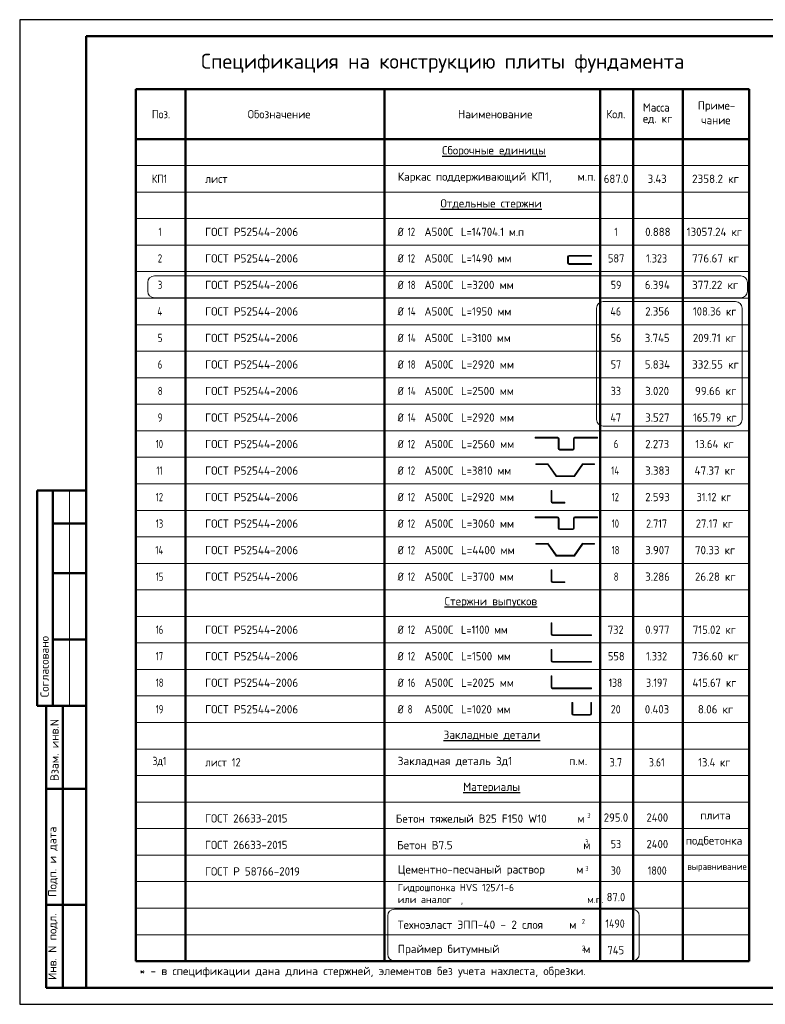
# Model space of a CAD drawing. Header units: millimetres. Extents: x 0 to 50400, y 0 to 35640.
# Tile 1 of 7: x 0 to 26981, y 0 to 35640. Entities that reach past the tile are written whole.
import ezdxf

# ---------------------------------------------------------------- set-up
doc = ezdxf.new("R2010")
doc.units = ezdxf.units.MM
doc.layers.add('Standard', color=7, linetype='Continuous', lineweight=25)
doc.layers.add('Общий01', color=7, linetype='Continuous', lineweight=13)
doc.styles.add('ISOCPEUR', font='isocpeur.ttf')

msp = doc.modelspace()

# ---------------------------------------------------------------- linework, layer by layer
at = {"layer": 'Standard', "color": 7, "linetype": 'Continuous', "lineweight": 25, "transparency": 33554687}
msp.add_line((2400, 35040), (2400, 1270), dxfattribs=at)
at = {"layer": 'Standard', "color": 7, "linetype": 'Continuous', "lineweight": 50, "transparency": 33554687}
for p, q in [((26400, 33120), (4200, 33120)), ((4200, 33120), (4200, 31320)), ((6000, 33120), (6000, 31320)), ((13200, 33120), (13200, 31320)), ((21000, 33120), (21000, 31320)), ((22200, 33120), (22200, 31320)), ((24000, 33120), (24000, 31320)), ((26400, 33120), (26400, 31320)), ((26400, 33120), (26400, 31320)), ((26400, 31320), (4200, 31320)), ((4200, 31320), (4200, 1560)), ((6000, 31320), (6000, 1560)), ((13200, 31320), (13200, 1560)), ((21000, 31320), (21000, 1560)), ((22200, 31320), (22200, 1560)), ((24000, 31320), (24000, 1560)), ((26400, 31320), (26400, 1560)), ((7, 18600), (0, 18600)), ((2400, 18600), (632, 18600)), ((632, 18600), (632, 10800)), ((632, 18600), (632, 10800)), ((1200, 18600), (1200, 10800)), ((2400, 17400), (1200, 17400)), ((2400, 15600), (1200, 15600)), ((2400, 13200), (1200, 13200)), ((0, 10800), (7, 10800)), ((632, 10800), (2400, 10800)), ((960, 600), (960, 10800)), ((960, 600), (960, 10800)), ((1560, 600), (1560, 10800)), ((960, 7800), (2400, 7800)), ((960, 3600), (2400, 3600)), ((26400, 1560), (4200, 1560)), ((2400, 600), (960, 600))]:
    msp.add_line(p, q, dxfattribs=at)
at = {"layer": 'Standard', "color": 7, "linetype": 'Continuous', "lineweight": 13, "transparency": 33554687}
for p, q in [((26400, 30360), (4200, 30360)), ((26400, 29400), (4200, 29400)), ((26400, 28440), (4200, 28440)), ((26400, 27480), (4200, 27480)), ((19827, 27052), (19827, 26836)), ((19856, 27052), (19856, 26836)), ((26400, 26520), (4200, 26520)), ((26400, 25560), (4200, 25560)), ((26400, 24600), (4200, 24600)), ((26400, 23640), (4200, 23640)), ((26400, 22680), (4200, 22680)), ((26400, 21720), (4200, 21720)), ((21000, 21720), (21000, 20760)), ((22200, 21720), (22200, 20760)), ((24000, 21720), (24000, 20760)), ((26400, 21720), (26400, 20760)), ((26400, 20760), (4200, 20760)), ((21000, 20760), (21000, 19800)), ((22200, 20760), (22200, 19800)), ((24000, 20760), (24000, 19800)), ((26400, 20760), (26400, 19800)), ((19489, 20470), (19489, 20116)), ((19517, 20470), (19517, 20116)), ((20041, 20470), (20041, 20116)), ((20070, 20470), (20070, 20116)), ((19541, 20093), (20017, 20093)), ((20017, 20064), (19541, 20064)), ((26400, 19800), (4200, 19800)), ((21000, 19800), (21000, 18840)), ((22200, 19800), (22200, 18840)), ((24000, 19800), (24000, 18840)), ((26400, 19800), (26400, 18840)), ((19112, 19534), (19413, 19104)), ((19117, 19567), (19421, 19133)), ((20366, 19567), (20062, 19133)), ((20372, 19534), (20071, 19104)), ((20071, 19104), (19413, 19104)), ((1800, 18600), (1800, 10800)), ((26400, 18840), (4200, 18840)), ((19227, 18604), (19227, 18196)), ((19227, 18604), (19256, 18604)), ((19256, 18604), (19256, 18196)), ((21000, 18840), (21000, 17880)), ((22200, 18840), (22200, 17880)), ((24000, 18840), (24000, 17880)), ((26400, 18840), (26400, 17880)), ((26400, 17880), (4200, 17880)), ((21000, 17880), (21000, 16920)), ((22200, 17880), (22200, 16920)), ((24000, 17880), (24000, 16920)), ((26400, 17880), (26400, 16920)), ((19489, 17590), (19489, 17236)), ((19517, 17590), (19517, 17236)), ((20041, 17590), (20041, 17236)), ((20070, 17590), (20070, 17236)), ((19541, 17213), (20017, 17213)), ((20017, 17184), (19541, 17184)), ((26400, 16920), (4200, 16920)), ((21000, 16920), (21000, 15960)), ((22200, 16920), (22200, 15960)), ((24000, 16920), (24000, 15960)), ((26400, 16920), (26400, 15960)), ((19112, 16654), (19413, 16224)), ((19117, 16687), (19421, 16253)), ((20366, 16687), (20062, 16253)), ((20372, 16654), (20071, 16224)), ((20071, 16224), (19413, 16224)), ((26400, 15960), (4200, 15960)), ((19227, 15724), (19227, 15316)), ((19227, 15724), (19256, 15724)), ((19256, 15724), (19256, 15316)), ((21000, 15960), (21000, 15000)), ((22200, 15960), (22200, 15000)), ((24000, 15960), (24000, 15000)), ((26400, 15960), (26400, 15000)), ((26400, 15000), (4200, 15000)), ((26400, 14040), (4200, 14040)), ((19227, 13804), (19227, 13396)), ((19227, 13804), (19256, 13804)), ((19256, 13804), (19256, 13396)), ((26400, 13080), (4200, 13080)), ((19227, 12844), (19227, 12436)), ((19227, 12844), (19256, 12844)), ((19256, 12844), (19256, 12436)), ((26400, 12120), (4200, 12120)), ((19227, 11884), (19227, 11476)), ((19227, 11884), (19256, 11884)), ((19256, 11884), (19256, 11476)), ((26400, 11160), (4200, 11160)), ((19983, 10924), (19983, 10516)), ((19983, 10924), (20012, 10924)), ((20012, 10924), (20012, 10516)), ((20665, 10924), (20665, 10517)), ((20693, 10924), (20665, 10924)), ((20693, 10924), (20693, 10517)), ((20641, 10493), (20036, 10493)), ((20036, 10464), (20641, 10464)), ((26400, 10200), (4200, 10200)), ((26400, 9240), (4200, 9240)), ((26400, 8280), (4200, 8280)), ((26400, 7320), (4200, 7320)), ((26400, 6360), (4200, 6360)), ((26400, 5400), (4200, 5400)), ((26400, 4440), (4200, 4440)), ((26400, 3480), (4200, 3480)), ((26400, 2520), (4200, 2520))]:
    msp.add_line(p, q, dxfattribs=at)
at = {"layer": 'Standard', "color": 7, "linetype": 'Continuous', "lineweight": 25, "transparency": 33554687}
msp.add_lwpolyline([(0, 0), (50400, 0), (50400, 35640), (0, 35640), (0, 0)], close=True, dxfattribs=at)
at = {"layer": 'Standard', "color": 7, "linetype": 'Continuous', "lineweight": 50, "transparency": 33554687}
msp.add_lwpolyline([(2400, 35040), (49800, 35040), (49800, 600), (2400, 600), (2400, 35040)], close=True, dxfattribs=at)
at = {"layer": 'Standard', "color": 7, "linetype": 'Continuous', "lineweight": 13, "transparency": 33554687}
for points in [[(19880, 27105), (20689, 27105), (20689, 27076), (19880, 27076)], [(19880, 26813), (20693, 26813), (20693, 26784), (19880, 26784)], [(19465, 20523), (18656, 20523), (18656, 20494), (19465, 20494)], [(20094, 20523), (20903, 20523), (20903, 20494), (20094, 20494)], [(19120, 19563), (19105, 19563), (18682, 19563), (18682, 19534), (19141, 19534)], [(20363, 19563), (20379, 19563), (20801, 19563), (20801, 19534), (20343, 19534)], [(19392, 19133), (19429, 19133), (20091, 19133)], [(19280, 18173), (19724, 18173), (19724, 18144), (19280, 18144)], [(19465, 17643), (18656, 17643), (18656, 17614), (19465, 17614)], [(20094, 17643), (20903, 17643), (20903, 17614), (20094, 17614)], [(19120, 16683), (19105, 16683), (18682, 16683), (18682, 16654), (19141, 16654)], [(20363, 16683), (20379, 16683), (20801, 16683), (20801, 16654), (20343, 16654)], [(19392, 16253), (19429, 16253), (20091, 16253)], [(19280, 15293), (19724, 15293), (19724, 15264), (19280, 15264)], [(19280, 13373), (20693, 13373), (20693, 13344), (19280, 13344)], [(19280, 12413), (20693, 12413), (20693, 12384), (19280, 12384)], [(19280, 11453), (20693, 11453), (20693, 11424), (19280, 11424)]]:
    msp.add_lwpolyline(points, dxfattribs=at)
for centre, radius, start, end in [((19880, 27052), 52.8, 90, 180), ((19880, 26837), 52.8, 180, 270), ((19880, 27052), 24, 90, 180), ((19880, 26837), 24, 180, 270), ((19465, 20470), 52.8, 0, 90), ((19465, 20470), 24, 0, 90), ((20094, 20470), 52.8, 90, 180), ((20094, 20470), 24, 90, 180), ((19541, 20117), 52.8, 180, 270), ((19541, 20117), 24, 180, 270), ((20017, 20117), 24, 270, 0), ((20017, 20117), 52.8, 270, 0), ((19280, 18197), 52.8, 180, 270), ((19280, 18197), 24, 180, 270), ((19465, 17590), 52.8, 0, 90), ((19465, 17590), 24, 0, 90), ((20094, 17590), 52.8, 90, 180), ((20094, 17590), 24, 90, 180), ((19541, 17237), 52.8, 180, 270), ((19541, 17237), 24, 180, 270), ((20017, 17237), 24, 270, 0), ((20017, 17237), 52.8, 270, 0), ((19280, 15317), 52.8, 180, 270), ((19280, 15317), 24, 180, 270), ((19280, 13397), 52.8, 180, 270), ((19280, 13397), 24, 180, 270), ((19280, 12437), 52.8, 180, 270), ((19280, 12437), 24, 180, 270), ((19280, 11477), 52.8, 180, 270), ((19280, 11477), 24, 180, 270), ((20036, 10517), 52.8, 180, 270), ((20036, 10517), 24, 180, 270), ((20641, 10517), 24, 270, 0), ((20641, 10517), 52.8, 270, 0)]:
    msp.add_arc(centre, radius, start, end, dxfattribs=at)
at = {"layer": 'Общий01', "color": 240, "linetype": 'Continuous', "lineweight": 18, "transparency": 33554687}
for p, q in [((4632, 25815), (4632, 26127)), ((4872, 26367), (26095, 26367)), ((26335, 26127), (26335, 25815)), ((26095, 25575), (4872, 25575)), ((21116, 25438), (25900, 25438)), ((20876, 21167), (20876, 25198)), ((26140, 25198), (26140, 21167)), ((25900, 20927), (21116, 20927)), ((13557, 3443), (22180, 3443)), ((13317, 1812), (13317, 3203)), ((22420, 3203), (22420, 1812)), ((22180, 1572), (13557, 1572))]:
    msp.add_line(p, q, dxfattribs=at)
for centre, start, end in [((4872, 26127), 90, 180), ((26095, 26127), 0, 90), ((4872, 25815), 180, 270), ((26095, 25815), 270, 0), ((21116, 25198), 90, 180), ((25900, 25198), 0, 90), ((21116, 21167), 180, 270), ((25900, 21167), 270, 0), ((13557, 3203), 90, 180), ((22180, 3203), 0, 90), ((13557, 1812), 180, 270), ((22180, 1812), 270, 0)]:
    msp.add_arc(centre, 240, start, end, dxfattribs=at)

# ---------------------------------------------------------------- texts
at = {"layer": 'Standard', "color": 7, "linetype": 'Continuous', "lineweight": 50, "transparency": 33554687, "insert": (6566, 33720), "char_height": 540, "width": 17728.02, "attachment_point": 7, "style": 'ISOCPEUR'}
msp.add_mtext('\\W0.99;Спецификация на конструкцию плиты фундамента', dxfattribs=at)
at = {"layer": 'Standard', "color": 7, "linetype": 'Continuous', "lineweight": 25, "transparency": 33554687, "attachment_point": 7, "style": 'ISOCPEUR'}
for s, insert, char_height, width in [('\\W0.95;Масса', (22553, 32313), 300, 1252.13), ('\\W0.96;Приме-', (24540, 32305), 300, 1462.5), ('\\W0.92;Поз.', (4781, 32070), 300, 872.99), ('\\W0.97;Обозначение', (8252, 32070), 300, 2499.41), ('\\W0.98;Наименование', (15861, 32070), 300, 2784.79), ('\\W0.93;Кол.', (21229, 32070), 300, 888.23), ('\\W0.95;ед. кг', (22553, 31863), 300, 1251.5), ('\\W0.95;чание', (24660, 31855), 300, 1221.22), ('\\W0.98;{\\LСборочные единицы}', (15285, 30681), 300, 3775.02), ('\\W0.98;Каркас поддерживающий КП1,     м.п.', (13680, 29730), 300, 7254.5), ('\\W0.84;КП1', (4785, 29730), 300, 755.74), ('\\W0.95;лист ', (6708, 29730), 300, 1191.57), ('\\W0.94;687.0', (21135, 29730), 300, 1070.01), ('\\W0.93;3.43', (22725, 29730), 300, 888.22), ('\\W0.97;2358.2 кг', (24330, 29730), 300, 1883.67), ('\\W0.98;{\\LОтдельные стержни}', (15225, 28761), 300, 3895.61), ('\\W0.56;1', (5025, 27810), 300, 233.34), ('\\W0.98;ГОСТ Р52544-2006', (6708, 27810), 300, 3625.19), ('\\W0.83;Ø', (13680, 27810), 300, 424.99), ('\\W0.75;12', (14039, 27810), 300, 472.29), ('\\W0.95;А500С', (14648, 27810), 300, 1251.49), ('\\W0.93;L=14704.1 м.п', (15969, 27810), 300, 2568.25), ('\\W0.56;1', (21525, 27810), 300, 233.33), ('\\W0.94;0.888', (22635, 27810), 300, 1070.02), ('\\W0.95;13057.24 кг', (24135, 27810), 300, 2270.57), ('\\W0.78;2', (4995, 26850), 300, 326.4), ('\\W0.98;ГОСТ Р52544-2006', (6708, 26850), 300, 3625.19), ('\\W0.83;Ø', (13680, 26850), 300, 424.99), ('\\W0.75;12', (14039, 26850), 300, 472.29), ('\\W0.95;А500С', (14648, 26850), 300, 1251.49), ('\\W0.94;L=1490 мм', (15969, 26850), 300, 2030.03), ('\\W0.91;587', (21285, 26850), 300, 766.35), ('\\W0.88;1.323', (22665, 26850), 300, 1001.13), ('\\W0.97;776.67 кг', (24330, 26850), 300, 1883.67), ('\\W0.78;3', (4995, 25890), 300, 326.4), ('\\W0.98;ГОСТ Р52544-2006', (6708, 25890), 300, 3625.19), ('\\W0.83;Ø', (13680, 25890), 300, 424.99), ('\\W0.75;18', (14039, 25890), 300, 472.29), ('\\W0.95;А500С', (14648, 25890), 300, 1251.49), ('\\W0.97;L=3200 мм', (15969, 25890), 300, 2064.2), ('\\W0.87;59', (21390, 25890), 300, 550.83), ('\\W0.94;6.394', (22620, 25890), 300, 1100.34), ('\\W0.97;377.22 кг', (24330, 25890), 300, 1883.67), ('\\W0.80;4', (4980, 24930), 300, 359.85), ('\\W0.98;ГОСТ Р52544-2006', (6708, 24930), 300, 3625.19), ('\\W0.83;Ø', (13680, 24930), 300, 424.99), ('\\W0.76;14', (14039, 24930), 300, 504.57), ('\\W0.95;А500С', (14648, 24930), 300, 1251.49), ('\\W0.94;L=1950 мм', (15969, 24930), 300, 1999.84), ('\\W0.88;46', (21375, 24930), 300, 581.99), ('\\W0.94;2.356', (22635, 24930), 300, 1070.02), ('\\W0.93;108.36 кг', (24360, 24930), 300, 1818.85), ('\\W0.78;5', (4995, 23970), 300, 326.4), ('\\W0.98;ГОСТ Р52544-2006', (6708, 23970), 300, 3625.19), ('\\W0.83;Ø', (13680, 23970), 300, 424.99), ('\\W0.76;14', (14039, 23970), 300, 504.57), ('\\W0.95;А500С', (14648, 23970), 300, 1251.49), ('\\W0.94;L=3100 мм', (15969, 23970), 300, 1999.84), ('\\W0.87;56', (21390, 23970), 300, 550.83), ('\\W0.94;3.745', (22620, 23970), 300, 1100.34), ('\\W0.93;209.71 кг', (24360, 23970), 300, 1818.85), ('\\W0.78;6', (4995, 23010), 300, 326.4), ('\\W0.98;ГОСТ Р52544-2006', (6708, 23010), 300, 3625.19), ('\\W0.83;Ø', (13680, 23010), 300, 424.99), ('\\W0.75;18', (14039, 23010), 300, 472.29), ('\\W0.95;А500С', (14648, 23010), 300, 1251.49), ('\\W0.97;L=2920 мм', (15969, 23010), 300, 2064.2), ('\\W0.87;57', (21390, 23010), 300, 550.83), ('\\W0.94;5.834', (22620, 23010), 300, 1100.34), ('\\W0.97;332.55 кг', (24330, 23010), 300, 1883.67), ('\\W0.78;8', (4995, 22050), 300, 326.4), ('\\W0.98;ГОСТ Р52544-2006', (6708, 22050), 300, 3625.19), ('\\W0.83;Ø', (13680, 22050), 300, 424.99), ('\\W0.76;14', (14039, 22050), 300, 504.57), ('\\W0.95;А500С', (14648, 22050), 300, 1251.49), ('\\W0.97;L=2500 мм', (15969, 22050), 300, 2064.2), ('\\W0.87;33', (21390, 22050), 300, 550.83), ('\\W0.94;3.020', (22635, 22050), 300, 1070.02), ('\\W0.96;99.66 кг', (24435, 22050), 300, 1673.19), ('\\W0.78;9', (4995, 21090), 300, 326.4), ('\\W0.98;ГОСТ Р52544-2006', (6708, 21090), 300, 3625.19), ('\\W0.83;Ø', (13680, 21090), 300, 424.99), ('\\W0.76;14', (14039, 21090), 300, 504.57), ('\\W0.95;А500С', (14648, 21090), 300, 1251.49), ('\\W0.97;L=2920 мм', (15969, 21090), 300, 2064.2), ('\\W0.88;47', (21375, 21090), 300, 581.99), ('\\W0.94;3.527', (22635, 21090), 300, 1070.02), ('\\W0.93;165.79 кг', (24360, 21090), 300, 1818.85), ('\\W0.75;10', (4920, 20130), 300, 472.28), ('\\W0.98;ГОСТ Р52544-2006', (6708, 20130), 300, 3625.19), ('\\W0.83;Ø', (13680, 20130), 300, 424.99), ('\\W0.75;12', (14039, 20130), 300, 472.29), ('\\W0.95;А500С', (14648, 20130), 300, 1251.49), ('\\W0.97;L=2560 мм', (15969, 20130), 300, 2064.2), ('\\W0.78;6', (21495, 20130), 300, 326.42), ('\\W0.94;2.273', (22635, 20130), 300, 1070.02), ('\\W0.93;13.64 кг', (24450, 20130), 300, 1637.98), ('\\W0.62;11', (4950, 19170), 300, 393.75), ('\\W0.98;ГОСТ Р52544-2006', (6708, 19170), 300, 3625.19), ('\\W0.83;Ø', (13680, 19170), 300, 424.99), ('\\W0.75;12', (14039, 19170), 300, 472.29), ('\\W0.95;А500С', (14648, 19170), 300, 1251.49), ('\\W0.94;L=3810 мм', (15969, 19170), 300, 1999.84), ('\\W0.76;14', (21405, 19170), 300, 504.55), ('\\W0.94;3.383', (22635, 19170), 300, 1070.02), ('\\W0.96;47.37 кг', (24420, 19170), 300, 1703.35), ('\\W0.75;12', (4920, 18210), 300, 472.28), ('\\W0.98;ГОСТ Р52544-2006', (6708, 18210), 300, 3625.19), ('\\W0.83;Ø', (13680, 18210), 300, 424.99), ('\\W0.75;12', (14039, 18210), 300, 472.29), ('\\W0.95;А500С', (14648, 18210), 300, 1251.49), ('\\W0.97;L=2920 мм', (15969, 18210), 300, 2064.2), ('\\W0.75;12', (21420, 18210), 300, 472.29), ('\\W0.94;2.593', (22635, 18210), 300, 1070.02), ('\\W0.89;31.12 кг', (24495, 18210), 300, 1542.22), ('\\W0.75;13', (4920, 17250), 300, 472.28), ('\\W0.98;ГОСТ Р52544-2006', (6708, 17250), 300, 3625.19), ('\\W0.83;Ø', (13680, 17250), 300, 424.99), ('\\W0.75;12', (14039, 17250), 300, 472.29), ('\\W0.95;А500С', (14648, 17250), 300, 1251.49), ('\\W0.97;L=3060 мм', (15969, 17250), 300, 2064.2), ('\\W0.75;10', (21420, 17250), 300, 472.29), ('\\W0.88;2.717', (22665, 17250), 300, 1001.13), ('\\W0.92;27.17 кг', (24465, 17250), 300, 1607.71), ('\\W0.76;14', (4905, 16290), 300, 504.57), ('\\W0.98;ГОСТ Р52544-2006', (6708, 16290), 300, 3625.19), ('\\W0.83;Ø', (13680, 16290), 300, 424.99), ('\\W0.75;12', (14039, 16290), 300, 472.29), ('\\W0.95;А500С', (14648, 16290), 300, 1251.49), ('\\W0.97;L=4400 мм', (15969, 16290), 300, 2124.45), ('\\W0.75;18', (21420, 16290), 300, 472.29), ('\\W0.94;3.907', (22635, 16290), 300, 1070.02), ('\\W0.96;70.33 кг', (24435, 16290), 300, 1673.19), ('\\W0.75;15', (4920, 15330), 300, 472.28), ('\\W0.98;ГОСТ Р52544-2006', (6708, 15330), 300, 3625.19), ('\\W0.83;Ø', (13680, 15330), 300, 424.99), ('\\W0.75;12', (14039, 15330), 300, 472.29), ('\\W0.95;А500С', (14648, 15330), 300, 1251.49), ('\\W0.97;L=3700 мм', (15969, 15330), 300, 2064.2), ('\\W0.78;8', (21495, 15330), 300, 326.42), ('\\W0.94;3.286', (22635, 15330), 300, 1070.02), ('\\W0.96;26.28 кг', (24435, 15330), 300, 1673.19), ('\\W0.98;{\\LСтержни выпусков}', (15375, 14361), 300, 3595.4), ('\\W0.75;16', (4920, 13410), 300, 472.28), ('\\W0.98;ГОСТ Р52544-2006', (6708, 13410), 300, 3625.19), ('\\W0.83;Ø', (13680, 13410), 300, 424.99), ('\\W0.75;12', (14039, 13410), 300, 472.29), ('\\W0.95;А500С', (14648, 13410), 300, 1251.49), ('\\W0.91;L=1100 мм', (15969, 13410), 300, 1935.47), ('\\W0.91;732', (21285, 13410), 300, 766.35), ('\\W0.94;0.977', (22635, 13410), 300, 1070.02), ('\\W0.93;715.02 кг', (24360, 13410), 300, 1818.85), ('\\W0.75;17', (4920, 12450), 300, 472.28), ('\\W0.98;ГОСТ Р52544-2006', (6708, 12450), 300, 3625.19), ('\\W0.83;Ø', (13680, 12450), 300, 424.99), ('\\W0.75;12', (14039, 12450), 300, 472.29), ('\\W0.95;А500С', (14648, 12450), 300, 1251.49), ('\\W0.94;L=1500 мм', (15969, 12450), 300, 1999.84), ('\\W0.91;558', (21285, 12450), 300, 766.35), ('\\W0.88;1.332', (22665, 12450), 300, 1001.13), ('\\W0.97;736.60 кг', (24330, 12450), 300, 1883.67), ('\\W0.75;18', (4920, 11490), 300, 472.28), ('\\W0.98;ГОСТ Р52544-2006', (6708, 11490), 300, 3625.19), ('\\W0.83;Ø', (13680, 11490), 300, 424.99), ('\\W0.75;16', (14039, 11490), 300, 472.29), ('\\W0.95;А500С', (14648, 11490), 300, 1251.49), ('\\W0.97;L=2025 мм', (15969, 11490), 300, 2064.2), ('\\W0.83;138', (21315, 11490), 300, 693.49), ('\\W0.88;3.197', (22665, 11490), 300, 1001.13), ('\\W0.93;415.67 кг', (24345, 11490), 300, 1849.09), ('\\W0.75;19', (4920, 10530), 300, 472.28), ('\\W0.98;ГОСТ Р52544-2006', (6708, 10530), 300, 3625.19), ('\\W0.83;Ø', (13680, 10530), 300, 424.99), ('\\W0.78;8', (14039, 10530), 300, 326.42), ('\\W0.95;А500С', (14648, 10530), 300, 1251.49), ('\\W0.94;L=1020 мм', (15969, 10530), 300, 1999.84), ('\\W0.87;20', (21390, 10530), 300, 550.83), ('\\W0.94;0.403', (22620, 10530), 300, 1100.34), ('\\W0.96;8.06 кг', (24540, 10530), 300, 1462.5), ('\\W0.98;{\\LЗакладные детали}', (15338, 9561), 300, 3670.31), ('\\W0.83;Зд1', (4808, 8610), 300, 709.08), ('\\W0.92;лист 12', (6708, 8610), 300, 1547.74), ('\\W0.98;Закладная деталь Зд1           п.м.', (13680, 8610), 300, 7045.15), ('\\W0.89;3.7', (21345, 8610), 300, 643.66), ('\\W0.85;3.61', (22770, 8610), 300, 786.4), ('\\W0.91;13.4 кг', (24555, 8610), 300, 1426.49), ('\\W0.97;{\\LМатериалы}', (16050, 7641), 300, 2244.64), ('\\W0.96;ГОСТ 26633-2015', (6706, 6579), 300, 3262.34), ('\\W0.97;Бетон тяжелый В25 F150 W10      м', (13610, 6571), 300, 7073.7), ('\\W0.78;3', (20540, 6746), 180, 195.86), ('\\W0.94;295.0', (21135, 6611), 300, 1070.01), ('\\W0.93;2400', (22682, 6611), 300, 1009.61), ('\\W0.95;плита', (24630, 6690), 300, 1281.75), ('\\W0.97;подбетонка', (24105, 5730), 300, 2334.41), ('\\W0.96;ГОСТ 26633-2015', (6706, 5619), 300, 3262.34), ('\\W0.99;Бетон В7.5                         м', (13654, 5611), 300, 6958.79), ('\\W0.78;3', (20464, 5786), 180, 195.83), ('\\W0.87;53', (21390, 5651), 300, 550.83), ('\\W0.93;2400', (22682, 5651), 300, 1009.61), ('\\W0.78;3', (20462, 4826), 180, 195.84), ('\\W0.87;30', (21390, 4691), 300, 550.83), ('\\W0.87;1800', (22727, 4691), 300, 909.41), ('{\\W0.96;ГОСТ Р 58766-2019}', (6707, 4659), 300, 4301.6), ('\\W0.99;Цементно-песчаный раствор      м', (13682, 4651), 300, 6925.9), ('\\W0.96;Гидрошпонка HVS 125/1-6', (13682, 4023), 264, 4401.66), ('\\W0.92;87.0', (21240, 3731), 300, 857.73), ('\\W0.99;или аналог  ,                           м.п.', (13682, 3600), 264, 7245.55), ('\\W0.99;Техноэласт ЭПП-40 - 2 слоя     м', (13682, 2731), 300, 6806.21), ('\\W0.78;2', (20342, 2906), 180, 195.84), ('\\W0.87;1490', (21195, 2771), 300, 940.13), ('\\W1.00;* - в спецификации дана длина стержней, элементов без учета нахлеста, обрезки.', (4336, 974), 300, 16430.92), ('\\W0.99;Праймер битумный                м', (13682, 1771), 300, 6807.36), ('\\W0.78;2', (20342, 1946), 180, 195.84), ('\\W0.92;745', (21270, 1811), 300, 796.97)]:
    msp.add_mtext(s, dxfattribs=dict(at, insert=insert, char_height=char_height, width=width))
at = {"layer": 'Standard', "color": 7, "linetype": 'Continuous', "lineweight": 50, "transparency": 33554687, "char_height": 300, "attachment_point": 7, "rotation": 90, "style": 'ISOCPEUR'}
for s, insert, width in [('\\A1;{\\fISOCPEUR|i0|b0;\\H300.000000;\\W1.000000;\\C7;Согласовано}\\P', (1050, 11114), 2486.25), ('\\A1;{\\fISOCPEUR|i0|b0;\\H300.000000;\\W1.000000;\\C7;Взам. инв.N}\\P', (1408, 8083), 2290.92), ('\\A1;{\\fISOCPEUR|i0|b0;\\H300.000000;\\W1.000000;\\C7;Подп. и дата}\\P', (1379, 3891), 2636.47), ('\\A1;{\\fISOCPEUR|i0|b0;\\H300.000000;\\W1.000000;\\C7;Инв. N подл.}\\P', (1379, 881), 2426.15)]:
    msp.add_mtext(s, dxfattribs=dict(at, insert=insert, width=width))
at = {"layer": 'Standard', "color": 7, "linetype": 'Continuous', "lineweight": 18, "transparency": 33554687, "insert": (24156, 4800), "char_height": 240, "width": 2203.76, "attachment_point": 7, "style": 'ISOCPEUR'}
msp.add_mtext('\\W0.98;выравнивание', dxfattribs=at)

doc.saveas('drawing.dxf')
